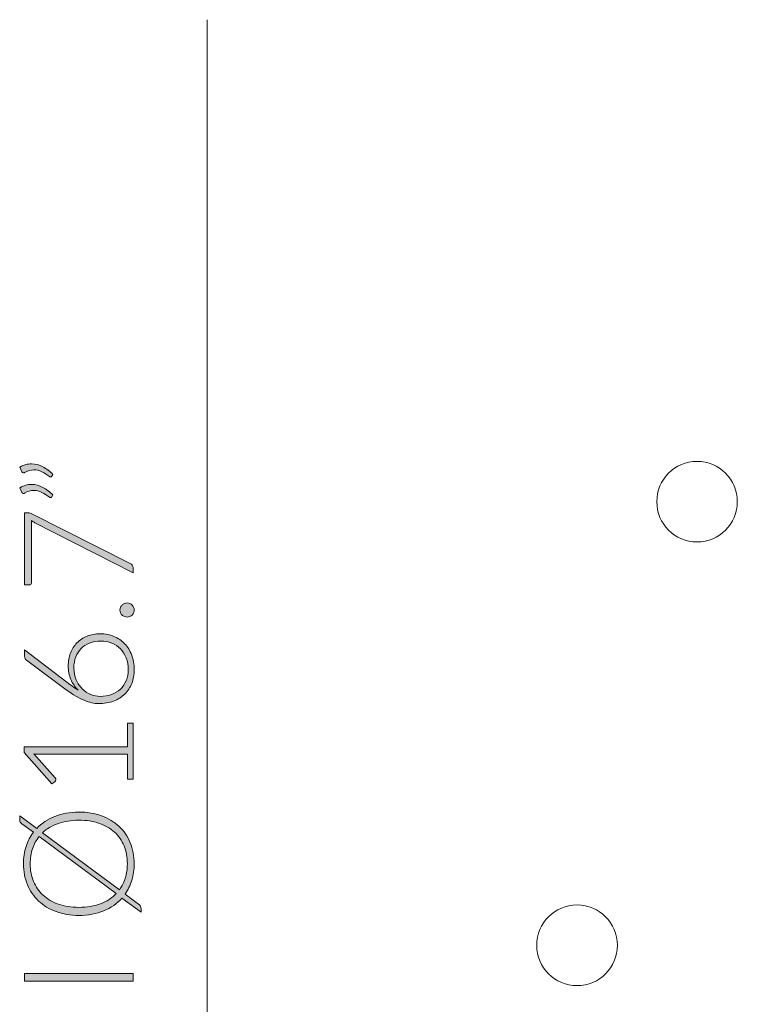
# Model space of a CAD drawing. Header units: inches. Extents: x 68 to 132.3, y -176.3 to -125.7.
# Tile 2 of 3: x 68 to 87.3, y -152.4 to -125.8. Entities that reach past the tile are written whole.
import ezdxf

# ---------------------------------------------------------------- set-up
doc = ezdxf.new("R2010")
doc.units = ezdxf.units.IN
doc.header["$MEASUREMENT"] = 0
doc.layers.add('Capa 1', color=7, linetype='Continuous')

# ---------------------------------------------------------------- blocks, each defined once
blk = doc.blocks.new('block 4')
at = {"layer": 'Capa 1'}
h = blk.add_hatch(color=250, dxfattribs=at)
h.dxf.hatch_style = 2
h.paths.add_polyline_path([(71.018, -151.534), (71.018, -151.746), (68.098, -151.746), (68.098, -151.534)])
at = {"layer": 'Capa 1', "lineweight": 0}
blk.add_lwpolyline([(71.018, -151.534), (71.018, -151.746), (68.098, -151.746), (68.098, -151.534), (71.018, -151.534)], dxfattribs=at)
blk = doc.blocks.new('block 5')
at = {"layer": 'Capa 1'}
h = blk.add_hatch(color=250, dxfattribs=at)
h.dxf.hatch_style = 2
edge = h.paths.add_edge_path()
edge.add_spline(control_points=[(69.558, -147.187), (69.783, -147.187), (69.988, -147.221), (70.171, -147.289), (70.355, -147.356), (70.512, -147.451), (70.642, -147.573), (70.772, -147.696), (70.872, -147.842), (70.943, -148.013), (71.014, -148.183), (71.049, -148.373), (71.049, -148.58), (71.049, -148.738), (71.028, -148.886), (70.986, -149.022), (70.945, -149.16), (70.884, -149.284), (70.806, -149.395), (70.806, -149.395), (71.169, -149.665), (71.169, -149.665), (71.192, -149.683), (71.209, -149.703), (71.22, -149.725), (71.23, -149.747), (71.235, -149.77), (71.235, -149.793), (71.235, -149.793), (71.235, -149.884), (71.235, -149.884), (71.235, -149.884), (70.721, -149.502), (70.721, -149.502), (70.589, -149.651), (70.425, -149.766), (70.229, -149.848), (70.033, -149.93), (69.809, -149.971), (69.558, -149.971), (69.334, -149.971), (69.13, -149.937), (68.946, -149.869), (68.762, -149.8), (68.606, -149.705), (68.476, -149.583), (68.346, -149.46), (68.245, -149.314), (68.173, -149.143), (68.102, -148.973), (68.066, -148.785), (68.066, -148.58), (68.066, -148.414), (68.089, -148.259), (68.135, -148.116), (68.181, -147.973), (68.248, -147.844), (68.334, -147.73), (68.334, -147.73), (68.027, -147.501), (68.027, -147.501), (68.005, -147.485), (67.989, -147.47), (67.979, -147.458), (67.97, -147.445), (67.965, -147.425), (67.965, -147.398), (67.965, -147.398), (67.965, -147.284), (67.965, -147.284), (67.965, -147.284), (68.423, -147.625), (68.423, -147.625), (68.555, -147.486), (68.717, -147.378), (68.908, -147.302), (69.099, -147.226), (69.316, -147.187), (69.558, -147.187)], knot_values=[0, 0, 0, 0, 1, 1, 1, 2, 2, 2, 3, 3, 3, 4, 4, 4, 5, 5, 5, 6, 6, 6, 7, 7, 7, 8, 8, 8, 9, 9, 9, 10, 10, 10, 11, 11, 11, 12, 12, 12, 13, 13, 13, 14, 14, 14, 15, 15, 15, 16, 16, 16, 17, 17, 17, 18, 18, 18, 19, 19, 19, 20, 20, 20, 21, 21, 21, 22, 22, 22, 23, 23, 23, 24, 24, 24, 25, 25, 25, 26, 26, 26, 26], degree=3, periodic=1)
edge = h.paths.add_edge_path()
edge.add_spline(control_points=[(69.558, -149.754), (69.778, -149.754), (69.972, -149.722), (70.141, -149.657), (70.309, -149.593), (70.45, -149.502), (70.562, -149.385), (70.562, -149.385), (68.489, -147.846), (68.489, -147.846), (68.411, -147.943), (68.351, -148.054), (68.31, -148.177), (68.268, -148.3), (68.248, -148.434), (68.248, -148.58), (68.248, -148.753), (68.277, -148.912), (68.337, -149.056), (68.397, -149.2), (68.484, -149.323), (68.596, -149.427), (68.709, -149.531), (68.847, -149.611), (69.009, -149.668), (69.171, -149.726), (69.354, -149.754), (69.558, -149.754)], knot_values=[0, 0, 0, 0, 1, 1, 1, 2, 2, 2, 3, 3, 3, 4, 4, 4, 5, 5, 5, 6, 6, 6, 7, 7, 7, 8, 8, 8, 9, 9, 9, 9], degree=3, periodic=1)
edge = h.paths.add_edge_path()
edge.add_spline(control_points=[(69.558, -147.406), (69.349, -147.406), (69.162, -147.436), (68.999, -147.495), (68.835, -147.554), (68.697, -147.637), (68.584, -147.744), (68.584, -147.744), (70.651, -149.281), (70.651, -149.281), (70.721, -149.186), (70.775, -149.08), (70.811, -148.963), (70.848, -148.845), (70.866, -148.718), (70.866, -148.58), (70.866, -148.404), (70.836, -148.244), (70.777, -148.099), (70.718, -147.955), (70.632, -147.831), (70.519, -147.729), (70.406, -147.627), (70.269, -147.547), (70.108, -147.491), (69.946, -147.434), (69.763, -147.406), (69.558, -147.406)], knot_values=[0, 0, 0, 0, 1, 1, 1, 2, 2, 2, 3, 3, 3, 4, 4, 4, 5, 5, 5, 6, 6, 6, 7, 7, 7, 8, 8, 8, 9, 9, 9, 9], degree=3, periodic=1)
at = {"layer": 'Capa 1', "lineweight": 0}
for points, knots in [([(69.558, -147.187), (69.783, -147.187), (69.988, -147.221), (70.171, -147.289), (70.355, -147.356), (70.512, -147.451), (70.642, -147.573), (70.772, -147.696), (70.872, -147.842), (70.943, -148.013), (71.014, -148.183), (71.049, -148.373), (71.049, -148.58), (71.049, -148.738), (71.028, -148.886), (70.986, -149.022), (70.945, -149.16), (70.884, -149.284), (70.806, -149.395), (70.806, -149.395), (71.169, -149.665), (71.169, -149.665), (71.192, -149.683), (71.209, -149.703), (71.22, -149.725), (71.23, -149.747), (71.235, -149.77), (71.235, -149.793), (71.235, -149.793), (71.235, -149.884), (71.235, -149.884), (71.235, -149.884), (70.721, -149.502), (70.721, -149.502), (70.589, -149.651), (70.425, -149.766), (70.229, -149.848), (70.033, -149.93), (69.809, -149.971), (69.558, -149.971), (69.334, -149.971), (69.13, -149.937), (68.946, -149.869), (68.762, -149.8), (68.606, -149.705), (68.476, -149.583), (68.346, -149.46), (68.245, -149.314), (68.173, -149.143), (68.102, -148.973), (68.066, -148.785), (68.066, -148.58), (68.066, -148.414), (68.089, -148.259), (68.135, -148.116), (68.181, -147.973), (68.248, -147.844), (68.334, -147.73), (68.334, -147.73), (68.027, -147.501), (68.027, -147.501), (68.005, -147.485), (67.989, -147.47), (67.979, -147.458), (67.97, -147.445), (67.965, -147.425), (67.965, -147.398), (67.965, -147.398), (67.965, -147.284), (67.965, -147.284), (67.965, -147.284), (68.423, -147.625), (68.423, -147.625), (68.555, -147.486), (68.717, -147.378), (68.908, -147.302), (69.099, -147.226), (69.316, -147.187), (69.558, -147.187)], [0, 0, 0, 0, 1, 1, 1, 2, 2, 2, 3, 3, 3, 4, 4, 4, 5, 5, 5, 6, 6, 6, 7, 7, 7, 8, 8, 8, 9, 9, 9, 10, 10, 10, 11, 11, 11, 12, 12, 12, 13, 13, 13, 14, 14, 14, 15, 15, 15, 16, 16, 16, 17, 17, 17, 18, 18, 18, 19, 19, 19, 20, 20, 20, 21, 21, 21, 22, 22, 22, 23, 23, 23, 24, 24, 24, 25, 25, 25, 26, 26, 26, 26]), ([(69.558, -147.406), (69.349, -147.406), (69.162, -147.436), (68.999, -147.495), (68.835, -147.554), (68.697, -147.637), (68.584, -147.744), (68.584, -147.744), (70.651, -149.281), (70.651, -149.281), (70.721, -149.186), (70.775, -149.08), (70.811, -148.963), (70.848, -148.845), (70.866, -148.718), (70.866, -148.58), (70.866, -148.404), (70.836, -148.244), (70.777, -148.099), (70.718, -147.955), (70.632, -147.831), (70.519, -147.729), (70.406, -147.627), (70.269, -147.547), (70.108, -147.491), (69.946, -147.434), (69.763, -147.406), (69.558, -147.406)], [0, 0, 0, 0, 1, 1, 1, 2, 2, 2, 3, 3, 3, 4, 4, 4, 5, 5, 5, 6, 6, 6, 7, 7, 7, 8, 8, 8, 9, 9, 9, 9]), ([(69.558, -149.754), (69.778, -149.754), (69.972, -149.722), (70.141, -149.657), (70.309, -149.593), (70.45, -149.502), (70.562, -149.385), (70.562, -149.385), (68.489, -147.846), (68.489, -147.846), (68.411, -147.943), (68.351, -148.054), (68.31, -148.177), (68.268, -148.3), (68.248, -148.434), (68.248, -148.58), (68.248, -148.753), (68.277, -148.912), (68.337, -149.056), (68.397, -149.2), (68.484, -149.323), (68.596, -149.427), (68.709, -149.531), (68.847, -149.611), (69.009, -149.668), (69.171, -149.726), (69.354, -149.754), (69.558, -149.754)], [0, 0, 0, 0, 1, 1, 1, 2, 2, 2, 3, 3, 3, 4, 4, 4, 5, 5, 5, 6, 6, 6, 7, 7, 7, 8, 8, 8, 9, 9, 9, 9])]:
    blk.add_open_spline(points, degree=3, knots=knots, dxfattribs=at)
blk = doc.blocks.new('block 6')
at = {"layer": 'Capa 1'}
h = blk.add_hatch(color=250, dxfattribs=at)
h.dxf.hatch_style = 2
edge = h.paths.add_edge_path()
edge.add_spline(control_points=[(67.971, -137.892), (68.023, -137.862), (68.075, -137.839), (68.127, -137.826), (68.178, -137.812), (68.23, -137.805), (68.282, -137.805), (68.39, -137.805), (68.493, -137.831), (68.592, -137.884), (68.691, -137.936), (68.781, -138.004), (68.862, -138.088), (68.862, -138.088), (68.825, -138.146), (68.825, -138.146), (68.817, -138.155), (68.807, -138.16), (68.796, -138.16), (68.785, -138.16), (68.775, -138.156), (68.767, -138.148), (68.698, -138.095), (68.629, -138.052), (68.56, -138.018), (68.49, -137.983), (68.419, -137.966), (68.344, -137.966), (68.264, -137.966), (68.183, -137.99), (68.099, -138.038), (68.088, -138.045), (68.077, -138.049), (68.066, -138.049), (68.046, -138.049), (68.033, -138.038), (68.024, -138.018), (68.024, -138.018), (67.971, -137.892), (67.971, -137.892)], knot_values=[0, 0, 0, 0, 1, 1, 1, 2, 2, 2, 3, 3, 3, 4, 4, 4, 5, 5, 5, 6, 6, 6, 7, 7, 7, 8, 8, 8, 9, 9, 9, 10, 10, 10, 11, 11, 11, 12, 12, 12, 13, 13, 13, 13], degree=3, periodic=1)
edge = h.paths.add_edge_path()
edge.add_spline(control_points=[(67.971, -138.447), (68.023, -138.417), (68.075, -138.394), (68.127, -138.381), (68.178, -138.367), (68.23, -138.36), (68.282, -138.36), (68.39, -138.36), (68.493, -138.386), (68.592, -138.439), (68.691, -138.491), (68.781, -138.559), (68.862, -138.643), (68.862, -138.643), (68.825, -138.701), (68.825, -138.701), (68.817, -138.71), (68.807, -138.715), (68.796, -138.715), (68.785, -138.715), (68.775, -138.711), (68.767, -138.703), (68.698, -138.65), (68.629, -138.607), (68.56, -138.573), (68.49, -138.538), (68.419, -138.521), (68.344, -138.521), (68.264, -138.521), (68.183, -138.545), (68.099, -138.593), (68.088, -138.6), (68.077, -138.604), (68.066, -138.604), (68.046, -138.604), (68.033, -138.593), (68.024, -138.573), (68.024, -138.573), (67.971, -138.447), (67.971, -138.447)], knot_values=[0, 0, 0, 0, 1, 1, 1, 2, 2, 2, 3, 3, 3, 4, 4, 4, 5, 5, 5, 6, 6, 6, 7, 7, 7, 8, 8, 8, 9, 9, 9, 10, 10, 10, 11, 11, 11, 12, 12, 12, 13, 13, 13, 13], degree=3, periodic=1)
h = blk.add_hatch(color=250, dxfattribs=at)
h.dxf.hatch_style = 2
edge = h.paths.add_edge_path()
edge.add_spline(control_points=[(68.099, -139.126), (68.099, -139.126), (68.187, -139.126), (68.187, -139.126), (68.211, -139.126), (68.231, -139.128), (68.248, -139.133), (68.265, -139.138), (68.28, -139.143), (68.293, -139.15), (68.293, -139.15), (70.944, -140.489), (70.944, -140.489), (70.966, -140.5), (70.984, -140.515), (70.997, -140.534), (71.011, -140.552), (71.018, -140.577), (71.018, -140.607), (71.018, -140.607), (71.018, -140.741), (71.018, -140.741), (71.018, -140.741), (68.377, -139.394), (68.377, -139.394), (68.342, -139.376), (68.309, -139.355), (68.28, -139.33), (68.28, -139.33), (68.28, -141.013), (68.28, -141.013), (68.28, -141.029), (68.275, -141.041), (68.264, -141.052), (68.253, -141.062), (68.24, -141.067), (68.225, -141.067), (68.225, -141.067), (68.099, -141.067), (68.099, -141.067), (68.099, -141.067), (68.099, -139.126), (68.099, -139.126)], knot_values=[0, 0, 0, 0, 1, 1, 1, 2, 2, 2, 3, 3, 3, 4, 4, 4, 5, 5, 5, 6, 6, 6, 7, 7, 7, 8, 8, 8, 9, 9, 9, 10, 10, 10, 11, 11, 11, 12, 12, 12, 13, 13, 13, 14, 14, 14, 14], degree=3, periodic=1)
h = blk.add_hatch(color=250, dxfattribs=at)
h.dxf.hatch_style = 2
edge = h.paths.add_edge_path()
edge.add_spline(control_points=[(70.859, -141.933), (70.833, -141.933), (70.808, -141.929), (70.785, -141.919), (70.762, -141.909), (70.741, -141.896), (70.724, -141.879), (70.707, -141.861), (70.693, -141.841), (70.683, -141.819), (70.673, -141.796), (70.667, -141.771), (70.667, -141.743), (70.667, -141.717), (70.673, -141.693), (70.683, -141.669), (70.693, -141.646), (70.707, -141.626), (70.724, -141.608), (70.741, -141.591), (70.762, -141.577), (70.785, -141.567), (70.808, -141.557), (70.833, -141.552), (70.859, -141.552), (70.887, -141.552), (70.912, -141.557), (70.935, -141.567), (70.957, -141.577), (70.977, -141.591), (70.994, -141.608), (71.012, -141.626), (71.025, -141.646), (71.035, -141.669), (71.044, -141.693), (71.049, -141.717), (71.049, -141.743), (71.049, -141.797), (71.031, -141.842), (70.994, -141.879), (70.958, -141.915), (70.913, -141.933), (70.859, -141.933)], knot_values=[0, 0, 0, 0, 1, 1, 1, 2, 2, 2, 3, 3, 3, 4, 4, 4, 5, 5, 5, 6, 6, 6, 7, 7, 7, 8, 8, 8, 9, 9, 9, 10, 10, 10, 11, 11, 11, 12, 12, 12, 13, 13, 13, 14, 14, 14, 14], degree=3, periodic=1)
h = blk.add_hatch(color=250, dxfattribs=at)
h.dxf.hatch_style = 2
edge = h.paths.add_edge_path()
edge.add_spline(control_points=[(69.273, -143.248), (69.273, -143.123), (69.293, -143.007), (69.335, -142.901), (69.376, -142.795), (69.434, -142.704), (69.509, -142.628), (69.584, -142.551), (69.675, -142.492), (69.781, -142.448), (69.888, -142.405), (70.007, -142.383), (70.139, -142.383), (70.271, -142.383), (70.393, -142.407), (70.504, -142.454), (70.616, -142.502), (70.712, -142.568), (70.793, -142.652), (70.874, -142.737), (70.938, -142.838), (70.983, -142.957), (71.028, -143.075), (71.051, -143.205), (71.051, -143.347), (71.051, -143.483), (71.029, -143.607), (70.985, -143.72), (70.941, -143.833), (70.878, -143.93), (70.795, -144.01), (70.713, -144.09), (70.612, -144.153), (70.493, -144.197), (70.374, -144.241), (70.24, -144.263), (70.09, -144.263), (69.976, -144.263), (69.847, -144.234), (69.703, -144.176), (69.559, -144.118), (69.398, -144.023), (69.219, -143.891), (69.219, -143.891), (68.146, -143.095), (68.146, -143.095), (68.115, -143.072), (68.099, -143.037), (68.099, -142.99), (68.099, -142.99), (68.099, -142.816), (68.099, -142.816), (68.099, -142.816), (69.236, -143.687), (69.236, -143.687), (69.292, -143.73), (69.345, -143.769), (69.394, -143.805), (69.444, -143.84), (69.493, -143.873), (69.541, -143.902), (69.457, -143.821), (69.391, -143.724), (69.344, -143.613), (69.296, -143.501), (69.273, -143.38), (69.273, -143.248)], knot_values=[0, 0, 0, 0, 1, 1, 1, 2, 2, 2, 3, 3, 3, 4, 4, 4, 5, 5, 5, 6, 6, 6, 7, 7, 7, 8, 8, 8, 9, 9, 9, 10, 10, 10, 11, 11, 11, 12, 12, 12, 13, 13, 13, 14, 14, 14, 15, 15, 15, 16, 16, 16, 17, 17, 17, 18, 18, 18, 19, 19, 19, 20, 20, 20, 21, 21, 21, 22, 22, 22, 22], degree=3, periodic=1)
edge = h.paths.add_edge_path()
edge.add_spline(control_points=[(70.137, -144.071), (70.246, -144.071), (70.346, -144.054), (70.438, -144.02), (70.53, -143.987), (70.61, -143.939), (70.677, -143.877), (70.743, -143.815), (70.795, -143.739), (70.832, -143.65), (70.87, -143.561), (70.888, -143.46), (70.888, -143.349), (70.888, -143.231), (70.87, -143.124), (70.832, -143.029), (70.795, -142.934), (70.744, -142.853), (70.679, -142.786), (70.613, -142.72), (70.536, -142.669), (70.445, -142.633), (70.355, -142.597), (70.258, -142.579), (70.152, -142.579), (70.04, -142.579), (69.939, -142.597), (69.849, -142.632), (69.759, -142.667), (69.683, -142.716), (69.62, -142.78), (69.558, -142.844), (69.51, -142.92), (69.476, -143.008), (69.442, -143.096), (69.425, -143.194), (69.425, -143.301), (69.425, -143.422), (69.446, -143.531), (69.488, -143.626), (69.53, -143.722), (69.585, -143.803), (69.651, -143.869), (69.718, -143.935), (69.794, -143.985), (69.879, -144.019), (69.965, -144.054), (70.051, -144.071), (70.137, -144.071)], knot_values=[0, 0, 0, 0, 1, 1, 1, 2, 2, 2, 3, 3, 3, 4, 4, 4, 5, 5, 5, 6, 6, 6, 7, 7, 7, 8, 8, 8, 9, 9, 9, 10, 10, 10, 11, 11, 11, 12, 12, 12, 13, 13, 13, 14, 14, 14, 15, 15, 15, 16, 16, 16, 16], degree=3, periodic=1)
h = blk.add_hatch(color=250, dxfattribs=at)
h.dxf.hatch_style = 2
edge = h.paths.add_edge_path()
edge.add_spline(control_points=[(70.868, -146.299), (70.868, -146.299), (70.868, -145.628), (70.868, -145.628), (70.868, -145.628), (68.497, -145.628), (68.497, -145.628), (68.45, -145.628), (68.401, -145.626), (68.349, -145.622), (68.349, -145.622), (68.921, -146.266), (68.921, -146.266), (68.933, -146.28), (68.939, -146.296), (68.939, -146.315), (68.939, -146.339), (68.931, -146.357), (68.914, -146.369), (68.914, -146.369), (68.832, -146.429), (68.832, -146.429), (68.832, -146.429), (68.086, -145.585), (68.086, -145.585), (68.086, -145.585), (68.086, -145.432), (68.086, -145.432), (68.086, -145.432), (70.868, -145.432), (70.868, -145.432), (70.868, -145.432), (70.868, -144.795), (70.868, -144.795), (70.868, -144.795), (71.018, -144.795), (71.018, -144.795), (71.018, -144.795), (71.018, -146.299), (71.018, -146.299), (71.018, -146.299), (70.868, -146.299), (70.868, -146.299)], knot_values=[0, 0, 0, 0, 1, 1, 1, 2, 2, 2, 3, 3, 3, 4, 4, 4, 5, 5, 5, 6, 6, 6, 7, 7, 7, 8, 8, 8, 9, 9, 9, 10, 10, 10, 11, 11, 11, 12, 12, 12, 13, 13, 13, 14, 14, 14, 14], degree=3, periodic=1)
at = {"layer": 'Capa 1', "lineweight": 0}
for points, knots in [([(67.971, -137.892), (68.023, -137.862), (68.075, -137.839), (68.127, -137.826), (68.178, -137.812), (68.23, -137.805), (68.282, -137.805), (68.39, -137.805), (68.493, -137.831), (68.592, -137.884), (68.691, -137.936), (68.781, -138.004), (68.862, -138.088), (68.862, -138.088), (68.825, -138.146), (68.825, -138.146), (68.817, -138.155), (68.807, -138.16), (68.796, -138.16), (68.785, -138.16), (68.775, -138.156), (68.767, -138.148), (68.698, -138.095), (68.629, -138.052), (68.56, -138.018), (68.49, -137.983), (68.419, -137.966), (68.344, -137.966), (68.264, -137.966), (68.183, -137.99), (68.099, -138.038), (68.088, -138.045), (68.077, -138.049), (68.066, -138.049), (68.046, -138.049), (68.033, -138.038), (68.024, -138.018), (68.024, -138.018), (67.971, -137.892), (67.971, -137.892)], [0, 0, 0, 0, 1, 1, 1, 2, 2, 2, 3, 3, 3, 4, 4, 4, 5, 5, 5, 6, 6, 6, 7, 7, 7, 8, 8, 8, 9, 9, 9, 10, 10, 10, 11, 11, 11, 12, 12, 12, 13, 13, 13, 13]), ([(67.971, -138.447), (68.023, -138.417), (68.075, -138.394), (68.127, -138.381), (68.178, -138.367), (68.23, -138.36), (68.282, -138.36), (68.39, -138.36), (68.493, -138.386), (68.592, -138.439), (68.691, -138.491), (68.781, -138.559), (68.862, -138.643), (68.862, -138.643), (68.825, -138.701), (68.825, -138.701), (68.817, -138.71), (68.807, -138.715), (68.796, -138.715), (68.785, -138.715), (68.775, -138.711), (68.767, -138.703), (68.698, -138.65), (68.629, -138.607), (68.56, -138.573), (68.49, -138.538), (68.419, -138.521), (68.344, -138.521), (68.264, -138.521), (68.183, -138.545), (68.099, -138.593), (68.088, -138.6), (68.077, -138.604), (68.066, -138.604), (68.046, -138.604), (68.033, -138.593), (68.024, -138.573), (68.024, -138.573), (67.971, -138.447), (67.971, -138.447)], [0, 0, 0, 0, 1, 1, 1, 2, 2, 2, 3, 3, 3, 4, 4, 4, 5, 5, 5, 6, 6, 6, 7, 7, 7, 8, 8, 8, 9, 9, 9, 10, 10, 10, 11, 11, 11, 12, 12, 12, 13, 13, 13, 13]), ([(68.099, -139.126), (68.099, -139.126), (68.187, -139.126), (68.187, -139.126), (68.211, -139.126), (68.231, -139.128), (68.248, -139.133), (68.265, -139.138), (68.28, -139.143), (68.293, -139.15), (68.293, -139.15), (70.944, -140.489), (70.944, -140.489), (70.966, -140.5), (70.984, -140.515), (70.997, -140.534), (71.011, -140.552), (71.018, -140.577), (71.018, -140.607), (71.018, -140.607), (71.018, -140.741), (71.018, -140.741), (71.018, -140.741), (68.377, -139.394), (68.377, -139.394), (68.342, -139.376), (68.309, -139.355), (68.28, -139.33), (68.28, -139.33), (68.28, -141.013), (68.28, -141.013), (68.28, -141.029), (68.275, -141.041), (68.264, -141.052), (68.253, -141.062), (68.24, -141.067), (68.225, -141.067), (68.225, -141.067), (68.099, -141.067), (68.099, -141.067), (68.099, -141.067), (68.099, -139.126), (68.099, -139.126)], [0, 0, 0, 0, 1, 1, 1, 2, 2, 2, 3, 3, 3, 4, 4, 4, 5, 5, 5, 6, 6, 6, 7, 7, 7, 8, 8, 8, 9, 9, 9, 10, 10, 10, 11, 11, 11, 12, 12, 12, 13, 13, 13, 14, 14, 14, 14]), ([(70.859, -141.933), (70.833, -141.933), (70.808, -141.929), (70.785, -141.919), (70.762, -141.909), (70.741, -141.896), (70.724, -141.879), (70.707, -141.861), (70.693, -141.841), (70.683, -141.819), (70.673, -141.796), (70.667, -141.771), (70.667, -141.743), (70.667, -141.717), (70.673, -141.693), (70.683, -141.669), (70.693, -141.646), (70.707, -141.626), (70.724, -141.608), (70.741, -141.591), (70.762, -141.577), (70.785, -141.567), (70.808, -141.557), (70.833, -141.552), (70.859, -141.552), (70.887, -141.552), (70.912, -141.557), (70.935, -141.567), (70.957, -141.577), (70.977, -141.591), (70.994, -141.608), (71.012, -141.626), (71.025, -141.646), (71.035, -141.669), (71.044, -141.693), (71.049, -141.717), (71.049, -141.743), (71.049, -141.797), (71.031, -141.842), (70.994, -141.879), (70.958, -141.915), (70.913, -141.933), (70.859, -141.933)], [0, 0, 0, 0, 1, 1, 1, 2, 2, 2, 3, 3, 3, 4, 4, 4, 5, 5, 5, 6, 6, 6, 7, 7, 7, 8, 8, 8, 9, 9, 9, 10, 10, 10, 11, 11, 11, 12, 12, 12, 13, 13, 13, 14, 14, 14, 14]), ([(69.273, -143.248), (69.273, -143.123), (69.293, -143.007), (69.335, -142.901), (69.376, -142.795), (69.434, -142.704), (69.509, -142.628), (69.584, -142.551), (69.675, -142.492), (69.781, -142.448), (69.888, -142.405), (70.007, -142.383), (70.139, -142.383), (70.271, -142.383), (70.393, -142.407), (70.504, -142.454), (70.616, -142.502), (70.712, -142.568), (70.793, -142.652), (70.874, -142.737), (70.938, -142.838), (70.983, -142.957), (71.028, -143.075), (71.051, -143.205), (71.051, -143.347), (71.051, -143.483), (71.029, -143.607), (70.985, -143.72), (70.941, -143.833), (70.878, -143.93), (70.795, -144.01), (70.713, -144.09), (70.612, -144.153), (70.493, -144.197), (70.374, -144.241), (70.24, -144.263), (70.09, -144.263), (69.976, -144.263), (69.847, -144.234), (69.703, -144.176), (69.559, -144.118), (69.398, -144.023), (69.219, -143.891), (69.219, -143.891), (68.146, -143.095), (68.146, -143.095), (68.115, -143.072), (68.099, -143.037), (68.099, -142.99), (68.099, -142.99), (68.099, -142.816), (68.099, -142.816), (68.099, -142.816), (69.236, -143.687), (69.236, -143.687), (69.292, -143.73), (69.345, -143.769), (69.394, -143.805), (69.444, -143.84), (69.493, -143.873), (69.541, -143.902), (69.457, -143.821), (69.391, -143.724), (69.344, -143.613), (69.296, -143.501), (69.273, -143.38), (69.273, -143.248)], [0, 0, 0, 0, 1, 1, 1, 2, 2, 2, 3, 3, 3, 4, 4, 4, 5, 5, 5, 6, 6, 6, 7, 7, 7, 8, 8, 8, 9, 9, 9, 10, 10, 10, 11, 11, 11, 12, 12, 12, 13, 13, 13, 14, 14, 14, 15, 15, 15, 16, 16, 16, 17, 17, 17, 18, 18, 18, 19, 19, 19, 20, 20, 20, 21, 21, 21, 22, 22, 22, 22]), ([(70.137, -144.071), (70.246, -144.071), (70.346, -144.054), (70.438, -144.02), (70.53, -143.987), (70.61, -143.939), (70.677, -143.877), (70.743, -143.815), (70.795, -143.739), (70.832, -143.65), (70.87, -143.561), (70.888, -143.46), (70.888, -143.349), (70.888, -143.231), (70.87, -143.124), (70.832, -143.029), (70.795, -142.934), (70.744, -142.853), (70.679, -142.786), (70.613, -142.72), (70.536, -142.669), (70.445, -142.633), (70.355, -142.597), (70.258, -142.579), (70.152, -142.579), (70.04, -142.579), (69.939, -142.597), (69.849, -142.632), (69.759, -142.667), (69.683, -142.716), (69.62, -142.78), (69.558, -142.844), (69.51, -142.92), (69.476, -143.008), (69.442, -143.096), (69.425, -143.194), (69.425, -143.301), (69.425, -143.422), (69.446, -143.531), (69.488, -143.626), (69.53, -143.722), (69.585, -143.803), (69.651, -143.869), (69.718, -143.935), (69.794, -143.985), (69.879, -144.019), (69.965, -144.054), (70.051, -144.071), (70.137, -144.071)], [0, 0, 0, 0, 1, 1, 1, 2, 2, 2, 3, 3, 3, 4, 4, 4, 5, 5, 5, 6, 6, 6, 7, 7, 7, 8, 8, 8, 9, 9, 9, 10, 10, 10, 11, 11, 11, 12, 12, 12, 13, 13, 13, 14, 14, 14, 15, 15, 15, 16, 16, 16, 16]), ([(70.868, -146.299), (70.868, -146.299), (70.868, -145.628), (70.868, -145.628), (70.868, -145.628), (68.497, -145.628), (68.497, -145.628), (68.45, -145.628), (68.401, -145.626), (68.349, -145.622), (68.349, -145.622), (68.921, -146.266), (68.921, -146.266), (68.933, -146.28), (68.939, -146.296), (68.939, -146.315), (68.939, -146.339), (68.931, -146.357), (68.914, -146.369), (68.914, -146.369), (68.832, -146.429), (68.832, -146.429), (68.832, -146.429), (68.086, -145.585), (68.086, -145.585), (68.086, -145.585), (68.086, -145.432), (68.086, -145.432), (68.086, -145.432), (70.868, -145.432), (70.868, -145.432), (70.868, -145.432), (70.868, -144.795), (70.868, -144.795), (70.868, -144.795), (71.018, -144.795), (71.018, -144.795), (71.018, -144.795), (71.018, -146.299), (71.018, -146.299), (71.018, -146.299), (70.868, -146.299), (70.868, -146.299)], [0, 0, 0, 0, 1, 1, 1, 2, 2, 2, 3, 3, 3, 4, 4, 4, 5, 5, 5, 6, 6, 6, 7, 7, 7, 8, 8, 8, 9, 9, 9, 10, 10, 10, 11, 11, 11, 12, 12, 12, 13, 13, 13, 14, 14, 14, 14])]:
    blk.add_open_spline(points, degree=3, knots=knots, dxfattribs=at)

msp = doc.modelspace()

# ---------------------------------------------------------------- linework, layer by layer
at = {"layer": 'Capa 1', "lineweight": 0}
msp.add_lwpolyline([(73.018, -125.838), (73.018, -176.32)], dxfattribs=at)
at = {"layer": 'Capa 1', "color": 250, "lineweight": 15}
msp.add_lwpolyline([(73.018, -125.838), (73.018, -176.32)], dxfattribs=at)
at = {"layer": 'Capa 1', "color": 250, "lineweight": 9}
for points in [[(87.3, -138.823), (87.3, -138.224), (86.815, -137.738), (86.215, -137.738), (85.617, -137.738), (85.131, -138.224), (85.131, -138.823), (85.131, -139.424), (85.617, -139.91), (86.215, -139.91), (86.815, -139.91), (87.3, -139.424), (87.3, -138.823)], [(84.07, -150.776), (84.07, -150.176), (83.584, -149.688), (82.984, -149.688), (82.384, -149.688), (81.896, -150.176), (81.896, -150.776), (81.896, -151.376), (82.384, -151.861), (82.984, -151.861), (83.584, -151.861), (84.07, -151.376), (84.07, -150.776)]]:
    msp.add_open_spline(points, degree=3, knots=[0, 0, 0, 0, 1, 1, 1, 2, 2, 2, 3, 3, 3, 4, 4, 4, 4], dxfattribs=at)

# ---------------------------------------------------------------- block references
at = {"layer": 'Capa 1'}
for name in ['block 6', 'block 5', 'block 4']:
    msp.add_blockref(name, (0, 0), dxfattribs=at)

doc.saveas('drawing.dxf')
